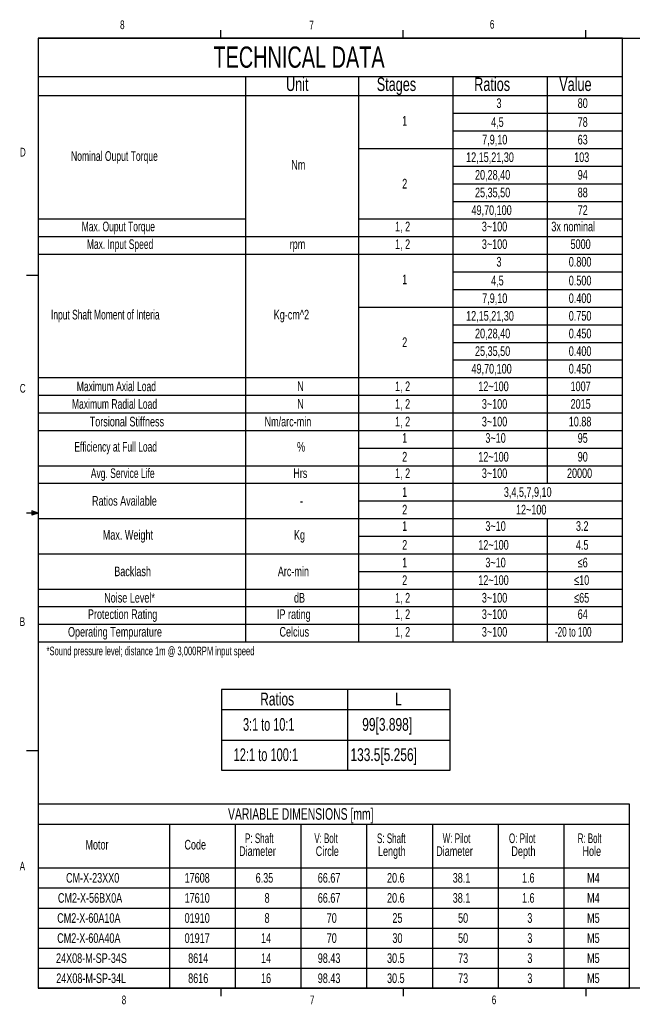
# Model space of a CAD drawing. Extents: x 11 to 421, y 5 to 275.
# Tile 1 of 5: x 11 to 179, y 6 to 275. Entities that reach past the tile are written whole.
import ezdxf
from ezdxf.enums import TextEntityAlignment as Align

# ---------------------------------------------------------------- set-up
doc = ezdxf.new("R2010")
doc.units = 0
doc.layers.get('0').update_dxf_attribs({"linetype": 'CONTINUOUS'})

# ---------------------------------------------------------------- blocks, each defined once
blk = doc.blocks.new('SW_TABLEANNOTATION_0')
at = {"color": 0, "linetype": 'CONTINUOUS'}
for p, q in [((0, 0), (0, -165.42)), ((160.13, 0), (0, 0)), ((160.13, -165.42), (160.13, 0)), ((0, -10.5), (160.13, -10.5)), ((56.82, -10.5), (56.82, -165.42)), ((87.81, -10.5), (87.81, -165.42)), ((113.64, -10.5), (113.64, -165.42)), ((139.47, -10.5), (139.47, -121.96)), ((0, -15.74), (160.13, -15.74)), ((113.64, -20.57), (160.13, -20.57)), ((113.64, -25.4), (160.13, -25.4)), ((87.81, -30.23), (160.13, -30.23)), ((113.64, -35.06), (160.13, -35.06)), ((113.64, -39.89), (160.13, -39.89)), ((113.64, -44.72), (160.13, -44.72)), ((0, -49.54), (56.82, -49.54)), ((87.81, -49.54), (160.13, -49.54)), ((0, -54.37), (160.13, -54.37)), ((0, -59.2), (160.13, -59.2)), ((113.64, -64.03), (160.13, -64.03)), ((113.64, -68.86), (160.13, -68.86)), ((87.81, -73.69), (160.13, -73.69)), ((113.64, -78.52), (160.13, -78.52)), ((113.64, -83.34), (160.13, -83.34)), ((113.64, -88.17), (160.13, -88.17)), ((0, -93), (160.13, -93)), ((0, -97.83), (160.13, -97.83)), ((0, -102.66), (160.13, -102.66)), ((0, -107.49), (160.13, -107.49)), ((87.81, -112.3), (160.13, -112.3)), ((0, -117.13), (160.13, -117.13)), ((0, -121.96), (160.13, -121.96)), ((87.81, -126.79), (160.13, -126.79)), ((0, -131.62), (160.13, -131.62)), ((139.47, -131.62), (139.47, -165.42)), ((87.81, -136.44), (160.13, -136.44)), ((0, -141.27), (160.13, -141.27)), ((87.81, -146.1), (160.13, -146.1)), ((0, -150.93), (160.13, -150.93)), ((0, -155.76), (160.13, -155.76)), ((0, -160.59), (160.13, -160.59)), ((0, -165.42), (160.13, -165.42))]:
    blk.add_line(p, q, dxfattribs=at)
for s, height, width, p in [('TECHNICAL DATA', 5.8208, 0.7, (48.02, -9.85)), ('Unit', 3.704, 0.7, (67.92, -15.59)), ('Stages', 3.704, 0.7, (92.78, -15.59)), ('Ratios', 3.704, 0.7, (119.49, -15.59)), ('Value', 3.704, 0.7, (142.78, -15.59)), ('3', 2.65, 0.7, (125.58, -19.92)), ('80', 2.646, 0.7, (147.84, -19.92)), ('1', 2.65, 0.7, (99.75, -24.75)), ('78', 2.646, 0.7, (147.84, -25.09)), ('4,5', 2.646, 0.7, (124.11, -25.09)), ('7,9,10', 2.646, 0.7, (121.67, -29.91)), ('63', 2.646, 0.7, (147.84, -29.91)), ('Nominal Ouput Torque', 2.6458, 0.665, (9, -34.41)), ('12,15,21,30', 2.6458, 0.7, (117.27, -34.74)), ('103', 2.646, 0.7, (146.87, -34.74)), ('Nm', 2.646, 0.7, (69.36, -36.82)), ('20,28,40', 2.646, 0.7, (119.71, -39.57)), ('94', 2.646, 0.7, (147.84, -39.57)), ('2', 2.65, 0.7, (99.75, -41.99)), ('25,35,50', 2.646, 0.7, (119.71, -44.4)), ('88', 2.646, 0.7, (147.84, -44.4)), ('49,70,100', 2.646, 0.7, (118.74, -49.23)), ('72', 2.646, 0.7, (147.84, -49.23)), ('Max. Ouput Torque', 2.6458, 0.658824, (11.93, -53.72)), ('1, 2', 2.646, 0.7, (97.8, -53.72)), ('3~100', 2.646, 0.7, (121.58, -53.72)), ('3x nominal', 2.646, 0.7, (140.62, -53.72)), ('Max. Input Speed', 2.6458, 0.65625, (13.34, -58.55)), ('rpm', 2.646, 0.7, (68.93, -58.55)), ('1, 2', 2.646, 0.7, (97.8, -58.55)), ('3~100', 2.646, 0.7, (121.58, -58.55)), ('5000', 2.646, 0.7, (145.89, -58.55)), ('3', 2.65, 0.7, (125.58, -63.38)), ('0.800', 2.646, 0.7, (145.4, -63.38)), ('1', 2.65, 0.7, (99.75, -68.21)), ('4,5', 2.646, 0.7, (124.11, -68.54)), ('0.500', 2.646, 0.7, (145.4, -68.54)), ('7,9,10', 2.646, 0.7, (121.67, -73.37)), ('0.400', 2.646, 0.7, (145.4, -73.37)), ('Input Shaft Moment of Interia', 2.6458, 0.651724, (3.53, -77.87)), ('Kg-cm^ 2', 2.646, 0.7, (64.55, -77.87)), ('12,15,21,30', 2.6458, 0.7, (117.27, -78.2)), ('0.750', 2.646, 0.7, (145.4, -78.2)), ('20,28,40', 2.646, 0.7, (119.71, -83.03)), ('0.450', 2.646, 0.7, (145.4, -83.03)), ('2', 2.65, 0.7, (99.75, -85.44)), ('25,35,50', 2.646, 0.7, (119.71, -87.86)), ('0.400', 2.646, 0.7, (145.4, -87.86)), ('49,70,100', 2.646, 0.7, (118.74, -92.69)), ('0.450', 2.646, 0.7, (145.4, -92.69)), ('Maximum Axial Load', 2.6458, 0.661111, (10.58, -97.51)), ('N', 2.65, 0.7, (71.01, -97.51)), ('1, 2', 2.646, 0.7, (97.8, -97.51)), ('12~100', 2.646, 0.7, (120.6, -97.51)), ('1007', 2.646, 0.7, (145.89, -97.51)), ('Maximum Radial Load', 2.6458, 0.663158, (9.25, -102.34)), ('N', 2.65, 0.7, (71.01, -102.34)), ('1, 2', 2.646, 0.7, (97.8, -102.34)), ('3~100', 2.646, 0.7, (121.58, -102.34)), ('2015', 2.646, 0.7, (145.89, -102.34)), ('Torsional Stiffness', 2.6458, 0.7, (14.13, -107.17)), ('Nm/arc-min', 2.646, 0.7, (62.04, -107.17)), ('1, 2', 2.646, 0.7, (97.8, -107.17)), ('3~100', 2.646, 0.7, (121.58, -107.17)), ('10.88', 2.646, 0.7, (145.4, -107.17)), ('Efficiency at Full Load', 2.6458, 0.654348, (9.92, -114.07)), ('%', 2.65, 0.7, (70.95, -114.07)), ('1', 2.65, 0.7, (99.75, -111.66)), ('3~10', 2.646, 0.7, (122.55, -111.66)), ('95', 2.646, 0.7, (147.84, -111.66)), ('2', 2.65, 0.7, (99.75, -116.81)), ('12~100', 2.646, 0.7, (120.6, -116.81)), ('90', 2.646, 0.7, (147.84, -116.81)), ('Avg. Service Life', 2.6458, 0.658824, (14.43, -121.31)), ('Hrs', 2.646, 0.7, (69.9, -121.31)), ('1, 2', 2.646, 0.7, (97.8, -121.31)), ('3~100', 2.646, 0.7, (121.58, -121.31)), ('20000', 2.646, 0.7, (144.91, -121.31)), ('1', 2.65, 0.7, (99.75, -126.47)), ('3,4,5,7,9,10', 2.6458, 0.7, (127.61, -126.47)), ('Ratios Available', 2.6458, 0.7, (14.76, -128.89)), ('-', 2.65, 0.7, (71.73, -128.89)), ('2', 2.65, 0.7, (99.75, -131.3)), ('12~100', 2.646, 0.7, (130.93, -131.3)), ('Max. Weight', 2.6458, 0.7, (17.71, -138.21)), ('Kg', 2.646, 0.7, (70.09, -138.21)), ('1', 2.65, 0.7, (99.75, -135.79)), ('3~10', 2.646, 0.7, (122.55, -135.79)), ('3.2', 2.646, 0.7, (147.36, -135.79)), ('2', 2.65, 0.7, (99.75, -140.96)), ('12~100', 2.646, 0.7, (120.6, -140.96)), ('4.5', 2.646, 0.7, (147.36, -140.96)), ('1', 2.65, 0.7, (99.75, -145.79)), ('3~10', 2.646, 0.7, (122.55, -145.79)), ('≤6', 2.646, 0.7, (147.85, -145.79)), ('Backlash', 2.646, 0.7, (20.85, -148.2)), ('Arc-min', 2.646, 0.7, (65.67, -148.2)), ('2', 2.65, 0.7, (99.75, -150.61)), ('12~100', 2.646, 0.7, (120.6, -150.61)), ('≤10', 2.646, 0.7, (146.88, -150.61)), ('Noise Level*', 2.6458, 0.7, (18.09, -155.44)), ('dB', 2.646, 0.7, (70.1, -155.44)), ('1, 2', 2.646, 0.7, (97.8, -155.44)), ('3~100', 2.646, 0.7, (121.58, -155.44)), ('≤65', 2.646, 0.7, (146.88, -155.44)), ('Protection Rating', 2.6458, 0.7, (13.64, -159.94)), ('IP rating', 2.646, 0.7, (65.44, -159.94)), ('1, 2', 2.646, 0.7, (97.8, -159.94)), ('3~100', 2.646, 0.7, (121.58, -159.94)), ('64', 2.646, 0.7, (147.84, -159.94)), ('Operating Tempurature', 2.6458, 0.7, (8.18, -164.77)), ('Celcius', 2.646, 0.7, (66.13, -164.77)), ('1, 2', 2.646, 0.7, (97.8, -164.77)), ('3~100', 2.646, 0.7, (121.58, -164.77)), ('-20 to 100', 2.646, 0.63, (141.6, -164.77))]:
    blk.add_text(s, height=height, dxfattribs=dict(at, width=width)).set_placement(p, align=Align.BOTTOM_LEFT)
blk = doc.blocks.new('SW_TABLEANNOTATION_1')
at = {"color": 0, "linetype": 'CONTINUOUS'}
for p, q in [((0, 0), (0, -50.5)), ((162, 0), (0, 0)), ((162, -50.5), (162, 0)), ((0, -5.5), (162, -5.5)), ((36, -5.5), (36, -50.5)), ((54, -5.5), (54, -50.5)), ((72, -5.5), (72, -50.5)), ((90, -5.5), (90, -50.5)), ((108, -5.5), (108, -50.5)), ((126, -5.5), (126, -50.5)), ((144, -5.5), (144, -50.5)), ((0, -17.5), (162, -17.5)), ((0, -23), (162, -23)), ((0, -28.5), (162, -28.5)), ((0, -34), (162, -34)), ((0, -39.5), (162, -39.5)), ((0, -45), (162, -45)), ((0, -50.5), (162, -50.5))]:
    blk.add_line(p, q, dxfattribs=at)
for s, height, width, p in [('VARIABLE DIMENSIONS [mm]', 3.175, 0.670833, (52.01, -5.27)), ('P: Shaft ', 2.646, 0.622222, (56.67, -11.5)), ('V: Bolt ', 2.646, 0.6125, (75.67, -11.5)), ('S: Shaft ', 2.646, 0.622222, (92.83, -11.5)), ('W: Pilot ', 2.646, 0.622222, (110.83, -11.5)), ('O: Pilot ', 2.646, 0.622222, (128.99, -11.5)), ('R: Bolt ', 2.646, 0.6125, (147.84, -11.5)), ('Motor', 2.646, 0.7, (12.94, -13.26)), ('Code', 2.646, 0.7, (40.06, -13.26)), ('Diameter', 2.646, 0.7, (55.05, -15.03)), ('Circle', 2.646, 0.7, (76.04, -15.03)), ('Length', 2.646, 0.7, (93.1, -15.03)), ('Diameter', 2.646, 0.7, (109.05, -15.03)), ('Depth', 2.646, 0.7, (129.66, -15.03)), ('Hole', 2.646, 0.7, (149.14, -15.03)), ('CM-X-23XX0', 2.646, 0.7, (7.62, -22.35)), ('17608', 2.646, 0.7, (40.11, -22.35)), ('6.35', 2.646, 0.7, (59.58, -22.35)), ('66.67', 2.646, 0.7, (76.6, -22.35)), ('20.6', 2.646, 0.7, (95.58, -22.35)), ('38.1', 2.646, 0.7, (113.58, -22.35)), ('1.6', 2.646, 0.7, (132.56, -22.35)), ('M4', 2.646, 0.7, (150.4, -22.35)), ('CM2-X-56BX0A', 2.6458, 0.7, (5.4, -27.85)), ('17610', 2.646, 0.7, (40.11, -27.85)), ('8', 2.65, 0.7, (62.02, -27.85)), ('66.67', 2.646, 0.7, (76.6, -27.85)), ('20.6', 2.646, 0.7, (95.58, -27.85)), ('38.1', 2.646, 0.7, (113.58, -27.85)), ('1.6', 2.646, 0.7, (132.56, -27.85)), ('M4', 2.646, 0.7, (150.4, -27.85)), ('CM2-X-60A10A', 2.6458, 0.7, (5.2, -33.35)), ('01910', 2.646, 0.7, (40.11, -33.35)), ('8', 2.65, 0.7, (62.02, -33.35)), ('70', 2.646, 0.7, (79.05, -33.35)), ('25', 2.646, 0.7, (97.05, -33.35)), ('50', 2.646, 0.7, (115.05, -33.35)), ('3', 2.65, 0.7, (134.02, -33.35)), ('M5', 2.646, 0.7, (150.4, -33.35)), ('CM2-X-60A40A', 2.6458, 0.7, (5.2, -38.85)), ('01917', 2.646, 0.7, (40.11, -38.85)), ('14', 2.646, 0.7, (61.05, -38.85)), ('70', 2.646, 0.7, (79.05, -38.85)), ('30', 2.646, 0.7, (97.05, -38.85)), ('50', 2.646, 0.7, (115.05, -38.85)), ('3', 2.65, 0.7, (134.02, -38.85)), ('M5', 2.646, 0.7, (150.4, -38.85)), ('24X08-M-SP-34S', 2.6458, 0.7, (4.88, -44.35)), ('8614', 2.646, 0.7, (41.09, -44.35)), ('14', 2.646, 0.7, (61.05, -44.35)), ('98.43', 2.646, 0.7, (76.6, -44.35)), ('30.5', 2.646, 0.7, (95.58, -44.35)), ('73', 2.646, 0.7, (115.05, -44.35)), ('3', 2.65, 0.7, (134.02, -44.35)), ('M5', 2.646, 0.7, (150.4, -44.35)), ('24X08-M-SP-34L', 2.6458, 0.7, (4.94, -49.85)), ('8616', 2.646, 0.7, (41.09, -49.85)), ('16', 2.646, 0.7, (61.05, -49.85)), ('98.43', 2.646, 0.7, (76.6, -49.85)), ('30.5', 2.646, 0.7, (95.58, -49.85)), ('73', 2.646, 0.7, (115.05, -49.85)), ('3', 2.65, 0.7, (134.02, -49.85)), ('M5', 2.646, 0.7, (150.4, -49.85))]:
    blk.add_text(s, height=height, dxfattribs=dict(at, width=width)).set_placement(p, align=Align.BOTTOM_LEFT)
blk = doc.blocks.new('SW_TABLEANNOTATION_2')
at = {"color": 0, "linetype": 'CONTINUOUS'}
for p, q in [((0, 0), (0, -22.12)), ((62.66, 0), (0, 0)), ((34.58, 0), (34.58, -22.12)), ((62.66, -22.12), (62.66, 0)), ((0, -5.53), (62.66, -5.53)), ((0, -13.88), (62.66, -13.88)), ((0, -22.12), (62.66, -22.12))]:
    blk.add_line(p, q, dxfattribs=at)
for s, width, p in [('Ratios', 0.7, (10.62, -5.45)), ('L', 0.7, (47.6, -5.45)), ('3:1 to 10:1', 0.636364, (5.92, -12.39)), ('99[3.898]', 0.7, (38.58, -12.39)), ('12:1 to 100:1', 0.646154, (3.34, -20.69)), ('133.5[5.256]', 0.7, (35.35, -20.69))]:
    blk.add_text(s, height=3.5, dxfattribs=dict(at, width=width)).set_placement(p, align=Align.BOTTOM_LEFT)

msp = doc.modelspace()

# ---------------------------------------------------------------- linework, layer by layer
at = {"color": 7, "linetype": 'CONTINUOUS'}
for p, q in [((15.9068, 270.3087), (415.9568, 270.3087)), ((15.9068, 270.3087), (15.9068, 9.9587)), ((65.9067, 270.3087), (65.9067, 272.4626)), ((115.9129, 270.3087), (115.9129, 272.4626)), ((165.9192, 270.3087), (165.9192, 272.4626)), ((15.9068, 205.2212), (12.7318, 205.2212)), ((14.2004, 140.7435), (14.2004, 139.5602)), ((15.9068, 140.1337), (14.2004, 140.7435)), ((15.9068, 140.1337), (14.2004, 140.3632)), ((15.9068, 140.1337), (12.7318, 140.1337)), ((15.9068, 140.1337), (14.2004, 139.8718)), ((15.9068, 140.1337), (14.2004, 139.5602)), ((15.9068, 75.0462), (12.7318, 75.0462)), ((415.9568, 9.9587), (15.9068, 9.9587)), ((65.9067, 9.9587), (65.9067, 7.8048)), ((115.9129, 9.9587), (115.9129, 7.8048)), ((165.9192, 9.9587), (165.9192, 7.8048))]:
    msp.add_line(p, q, dxfattribs=at)

# ---------------------------------------------------------------- block references
for name, p in [('SW_TABLEANNOTATION_0', (15.8908, 270.2909)), ('SW_TABLEANNOTATION_2', (66.1147, 91.8626)), ('SW_TABLEANNOTATION_1', (15.9068, 60.4587))]:
    msp.add_blockref(name, p, dxfattribs=at)

# ---------------------------------------------------------------- texts
for s, height, width, p in [('8', 2.3813, 0.7, (38.3309, 272.0505)), ('6', 2.3813, 0.7, (139.6667, 272.1838)), ('7', 2.3813, 0.7, (90.1951, 271.9783)), ('D', 2.3813, 0.7, (10.8867, 237.1521)), ('C', 2.3813, 0.7, (10.8538, 172.4531)), ('B', 2.3813, 0.7, (10.8306, 108.5188)), ('*Sound pressure level; distance 1m @ 3,000RPM input speed', 2.38125, 0.650877, (18.1983, 100.4901)), ('A', 2.3813, 0.7, (10.8207, 41.529)), ('8', 2.3813, 0.7, (38.7801, 4.8797)), ('7', 2.3813, 0.7, (90.3586, 4.8872)), ('6', 2.3813, 0.7, (140.1782, 4.8973))]:
    msp.add_text(s, height=height, dxfattribs=dict(at, width=width)).set_placement(p, align=Align.BOTTOM_LEFT)

doc.saveas('drawing.dxf')
